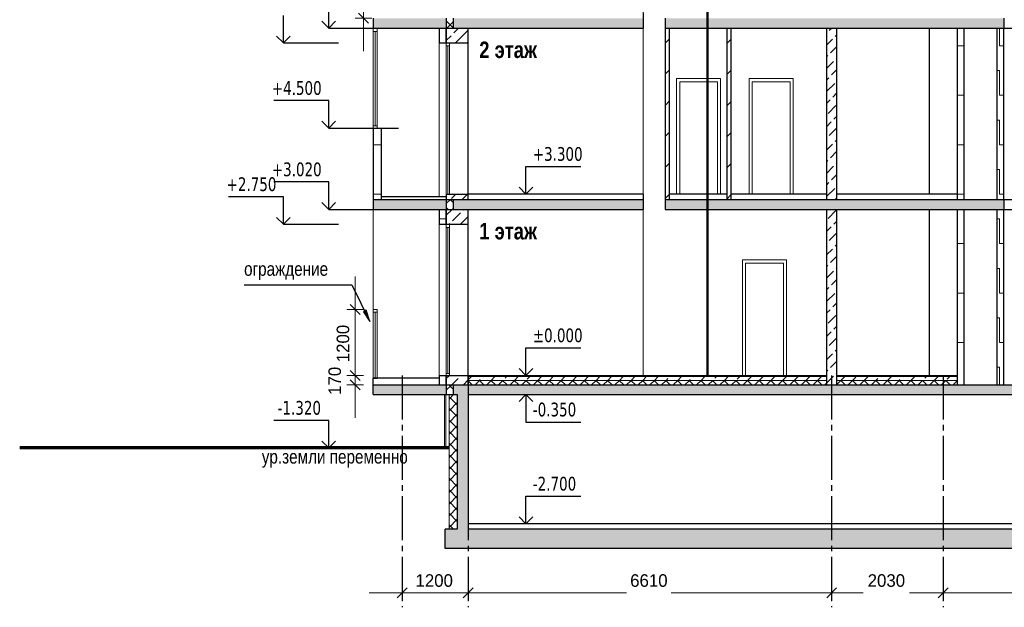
# Model space of a CAD drawing. Header units: millimetres. Extents: x 40580 to 1168286, y -220995 to 81020.
# Tile 112 of 194: x 375202 to 393113, y -71677 to -60984. Entities that reach past the tile are written whole.
import ezdxf

# ---------------------------------------------------------------- set-up
doc = ezdxf.new("R2010")
doc.units = ezdxf.units.MM
doc.linetypes.add('______5', pattern=[1100, 800, -100, 100, -100])
doc.linetypes.add('CENTER', pattern=[2, 1.25, -0.25, 0.25, -0.25])
for name, color, linetype, lineweight in [('Standard', 7, 'Continuous', 25), ('Общий01', 7, 'Continuous', 13), ('ОСИ', 7, 'CENTER', 15), ('Стена', 7, 'Continuous', 50), ('Стена_ кирпичная кладка нес.', 7, 'Continuous', 70), ('Текст_ общее', 7, 'Continuous', 25)]:
    doc.layers.add(name, color=color, linetype=linetype, lineweight=lineweight)
doc.layers.add('Стена_ бетон не несущ.', color=7, linetype='Continuous', lineweight=35, true_color=0xb4b496)
doc.layers.add('Стена_ бетон несущ.', color=7, linetype='Continuous', lineweight=70, true_color=0xb4b496)
doc.styles.add('Century Gothic', font='txt')
doc.styles.add('TAHOMA', font='tahoma.ttf')
doc.dimstyles.new('__________3', dxfattribs={"dimtxt": 229, "dimasz": 300, "dimexe": 0, "dimexo": 0, "dimgap": 114.5, "dimtad": 2, "dimdec": 0, "dimrnd": 1, "dimzin": 12, "dimdsep": 46, "dimtxsty": 'Century Gothic', "dimblk1": 'ALL_ML_STRICH', "dimblk2": 'ALL_ML_STRICH', "dimsah": 1, "dimcen": 0, "dimclrd": 256, "dimclre": 256, "dimclrt": 256, "dimadec": 0, "dimazin": 0, "dimtfac": 1, "dimtdec": 0, "dimtix": 1, "dimtmove": 2, "dimatfit": 3, "dimfxl": 0, "dimtzin": 0, "dimlwd": 0, "dimlwe": 13, "dimarcsym": 0})
doc.dimstyles.new('__________4', dxfattribs={"dimtxt": 229, "dimasz": 300, "dimexe": 0, "dimexo": 0, "dimgap": 114.5, "dimtad": 2, "dimdec": 0, "dimrnd": 1, "dimzin": 12, "dimdsep": 46, "dimtxsty": 'Century Gothic', "dimblk1": 'ALL_ML_STRICH', "dimblk2": 'ALL_ML_STRICH', "dimsah": 1, "dimcen": 0, "dimclrd": 256, "dimclre": 256, "dimclrt": 256, "dimadec": 0, "dimazin": 0, "dimtfac": 1, "dimtdec": 0, "dimtix": 1, "dimtmove": 2, "dimatfit": 3, "dimfxl": 0, "dimtvp": 1.2, "dimtzin": 0, "dimlwd": 0, "dimlwe": 13, "dimarcsym": 0})
pattern_1 = [(45, (131127.58, -67760.15), (-106.06602, 106.06602), []), (135, (131127.58, -67760.15), (-106.06602, -106.06602), [])]
pattern_2 = [(45, (131127.58, -67760.15), (-212.13203, 212.13203), []), (45, (131021.5, -67654.08), (-212.13203, 212.13203), [200, -70])]
pattern_3 = [(45, (131127.6, -67760.15), (-565.6854, 565.6854), []), (45, (130844.7, -67477.3), (-565.6854, 565.6854), [])]
pattern_4 = [(0, (132027.6, -66860.15), (450, 450), [450, -450]), (90, (132027.6, -66860.15), (-450, 450), [450, -450])]
pattern_5 = [(45, (131127.58, -67760.15), (-212.13203, 212.13203), [200, -70]), (45, (131021.5, -67654.08), (-212.13203, 212.13203), [200, -70])]

# ---------------------------------------------------------------- blocks, each defined once
blk = doc.blocks.new('COMPLEX_ELEVATIONDIM_1')
at = {"layer": 'Standard', "color": 7, "linetype": 'Continuous', "lineweight": 25}
for p, q in [((248873, 6353), (248873, 6853)), ((248873, 6353), (248748, 6478)), ((248873, 6353), (248998, 6478)), ((248873, 6353), (248873, 6353)), ((248873, 6353), (248873, 6353)), ((248873, 6353), (249873, 6353)), ((248873, 6353), (248873, 6353)), ((248873, 6353), (248873, 6353)), ((248873, 3553), (247873, 3553)), ((248873, 3053), (248873, 3553)), ((248873, 3053), (248748, 3178)), ((248873, 3053), (248998, 3178)), ((248873, 3053), (248873, 3053)), ((248873, 3053), (248873, 3053)), ((248873, 3053), (249873, 3053)), ((248873, 3053), (248873, 3053)), ((248873, 3053), (248873, 3053))]:
    blk.add_line(p, q, dxfattribs=at)
at = {"layer": 'Standard', "color": 7, "linetype": 'Continuous', "lineweight": 25, "insert": (247839, 3653), "char_height": 250, "width": 104.17, "attachment_point": 7, "style": 'TAHOMA'}
blk.add_mtext('\\W0.83;+2.750', dxfattribs=at)
blk = doc.blocks.new('COMPLEX_ELEVATIONDIM_9')
at = {"layer": 'Standard', "color": 7, "linetype": 'Continuous', "lineweight": 25}
for p, q in [((253284, 3603), (253284, 4103)), ((253284, 4103), (254284, 4103)), ((253284, 3603), (252284, 3603)), ((253284, 3603), (253159, 3728)), ((253284, 3603), (253409, 3728)), ((253284, 3603), (253284, 3603)), ((253284, 3603), (253284, 3603)), ((253284, 3603), (253284, 3603)), ((253284, 3603), (253284, 3603)), ((253284, 303), (253284, 803)), ((253284, 803), (254284, 803)), ((253284, 303), (253159, 428)), ((253284, 303), (253409, 428)), ((253284, 303), (253284, 303)), ((253284, 303), (253284, 303)), ((253284, 303), (253284, 303)), ((253284, 303), (253284, 303)), ((253284, -47), (253159, -172)), ((253284, -47), (253409, -172)), ((253284, -47), (253284, -547)), ((253284, -47), (253284, -47)), ((253284, -47), (253284, -47)), ((253284, -47), (253284, -47)), ((253284, -47), (253284, -47)), ((253284, -547), (254284, -547)), ((253284, -2397), (253284, -1897)), ((253284, -1897), (254284, -1897)), ((253284, -2397), (253159, -2272)), ((253284, -2397), (253409, -2272)), ((253284, -2397), (252284, -2397)), ((253284, -2397), (253284, -2397)), ((253284, -2397), (253284, -2397)), ((253284, -2397), (253284, -2397)), ((253284, -2397), (253284, -2397))]:
    blk.add_line(p, q, dxfattribs=at)
for points in [[(253284, 303), (253371, 303), (253371, 303), (253371, 303), (253371, 303), (253371, 303), (253371, 303), (253371, 303), (253371, 303), (253371, 303), (253371, 303), (253371, 303), (253371, 303), (253371, 303), (253371, 303), (253371, 303), (253371, 303), (253371, 303), (253371, 303), (253371, 303), (253371, 303), (253371, 303), (253371, 303), (253371, 303), (253371, 303), (254284, 303)], [(253284, -47), (253371, -47), (253371, -47), (253371, -47), (253371, -47), (253371, -47), (253371, -47), (253371, -47), (253371, -47), (253371, -47), (253371, -47), (253371, -47), (253371, -47), (253371, -47), (253371, -47), (253371, -47), (253371, -47), (253371, -47), (253371, -47), (253371, -47), (253371, -47), (253371, -47), (253371, -47), (253371, -47), (253371, -47), (254284, -47)]]:
    blk.add_lwpolyline(points, dxfattribs=at)
at = {"layer": 'Standard', "color": 7, "linetype": 'Continuous', "lineweight": 25, "char_height": 250, "width": 104.17, "attachment_point": 7, "style": 'TAHOMA'}
for s, insert in [('\\W0.83;+3.300', (253409, 4203)), ('\\W0.83;%%p0.000', (253409, 903)), ('\\W0.83;-0.350', (253409, -447)), ('\\W0.83;-2.700', (253409, -1797))]:
    blk.add_mtext(s, dxfattribs=dict(at, insert=insert))
blk = doc.blocks.new('ALL_ML_STRICH')
at = {"color": 0, "linetype": 'ByBlock', "lineweight": -2}
for p, q in [((-1, 0), (0.5, 0)), ((-0.3, -0.3), (0.3, 0.3)), ((0, -0.5), (0, 0.5))]:
    blk.add_line(p, q, dxfattribs=at)
blk = doc.blocks.new('*D17071')
at = {"layer": 'Defpoints', "color": 0}
for p in [(381458, -59657), (381458, -59657), (381458, -60957)]:
    blk.add_point(p, dxfattribs=at)
at = {"layer": 'ОСИ', "color": 218, "linetype": 'Continuous', "lineweight": 0}
for p, q in [((381458, -59357), (381458, -59057)), ((381458, -60957), (381458, -59657)), ((381458, -61257), (381458, -61557))]:
    blk.add_line(p, q, dxfattribs=at)
at = {"layer": 'ОСИ', "color": 218, "linetype": 'Continuous', "lineweight": 13}
for p, q in [((381458, -59657), (381458, -59657)), ((381458, -60957), (381458, -60957))]:
    blk.add_line(p, q, dxfattribs=at)
at = {"layer": 'ОСИ', "color": 218, "lineweight": 0, "xscale": 300, "yscale": 300, "zscale": 300}
for p, rotation in [((381458, -59657), 270), ((381458, -60957), 90)]:
    blk.add_blockref('ALL_ML_STRICH', p, dxfattribs=dict(at, rotation=rotation))
at = {"layer": 'ОСИ', "color": 218, "lineweight": 13, "insert": (381238, -60327), "char_height": 229, "attachment_point": 5, "rotation": 90, "style": 'Century Gothic'}
blk.add_mtext('1300', dxfattribs=at)
blk = doc.blocks.new('*D17072')
at = {"layer": 'Defpoints', "color": 0}
for p in [(381304, -67457), (381304, -67457), (381304, -67627)]:
    blk.add_point(p, dxfattribs=at)
at = {"layer": 'ОСИ', "color": 218, "linetype": 'Continuous', "lineweight": 0}
for p, q in [((381304, -67157), (381304, -66857)), ((381304, -67627), (381304, -67457)), ((381304, -67927), (381304, -68227))]:
    blk.add_line(p, q, dxfattribs=at)
at = {"layer": 'ОСИ', "color": 218, "linetype": 'Continuous', "lineweight": 13}
for p, q in [((381304, -67457), (381304, -67457)), ((381304, -67627), (381304, -67627))]:
    blk.add_line(p, q, dxfattribs=at)
at = {"layer": 'ОСИ', "color": 218, "lineweight": 0, "xscale": 300, "yscale": 300, "zscale": 300}
for p, rotation in [((381304, -67457), 270), ((381304, -67627), 90)]:
    blk.add_blockref('ALL_ML_STRICH', p, dxfattribs=dict(at, rotation=rotation))
at = {"layer": 'ОСИ', "color": 218, "lineweight": 13, "insert": (380934, -67556), "char_height": 229, "attachment_point": 5, "rotation": 90, "style": 'Century Gothic'}
blk.add_mtext('170', dxfattribs=at)
blk = doc.blocks.new('*D17073')
at = {"layer": 'Defpoints', "color": 0}
for p in [(381304, -66257), (381304, -66257), (381304, -67457)]:
    blk.add_point(p, dxfattribs=at)
at = {"layer": 'ОСИ', "color": 218, "linetype": 'Continuous', "lineweight": 0}
for p, q in [((381304, -65957), (381304, -65657)), ((381304, -67457), (381304, -66257)), ((381304, -67757), (381304, -68057))]:
    blk.add_line(p, q, dxfattribs=at)
at = {"layer": 'ОСИ', "color": 218, "linetype": 'Continuous', "lineweight": 13}
for p, q in [((381304, -66257), (381304, -66257)), ((381304, -67457), (381304, -67457))]:
    blk.add_line(p, q, dxfattribs=at)
at = {"layer": 'ОСИ', "color": 218, "lineweight": 0, "xscale": 300, "yscale": 300, "zscale": 300}
for p, rotation in [((381304, -66257), 270), ((381304, -67457), 90)]:
    blk.add_blockref('ALL_ML_STRICH', p, dxfattribs=dict(at, rotation=rotation))
at = {"layer": 'ОСИ', "color": 218, "lineweight": 13, "insert": (381084, -66877), "char_height": 229, "attachment_point": 5, "rotation": 90, "style": 'Century Gothic'}
blk.add_mtext('1200', dxfattribs=at)
blk = doc.blocks.new('COMPLEX_ELEVATIONDIM_10')
at = {"layer": 'Standard', "color": 7, "linetype": 'Continuous', "lineweight": 25}
for p, q in [((249697, 6623), (249697, 7123)), ((249697, 6623), (249572, 6748)), ((249697, 6623), (249822, 6748)), ((249697, 6623), (249697, 6623)), ((249697, 6623), (249697, 6623)), ((249697, 6623), (250967, 6623)), ((249697, 6623), (249697, 6623)), ((249697, 6623), (249697, 6623)), ((249697, 5303), (248697, 5303)), ((249697, 4803), (249697, 5303)), ((249697, 4803), (249572, 4928)), ((249697, 4803), (249822, 4928)), ((249697, 4803), (249697, 4803)), ((249697, 4803), (249697, 4803)), ((249697, 4803), (250967, 4803)), ((249697, 4803), (249697, 4803)), ((249697, 4803), (249697, 4803)), ((249697, 3823), (248697, 3823)), ((249697, 3323), (249697, 3823)), ((249697, 3323), (249572, 3448)), ((249697, 3323), (249822, 3448)), ((249697, 3323), (249697, 3323)), ((249697, 3323), (249697, 3323)), ((249697, 3323), (250967, 3323)), ((249697, 3323), (249697, 3323)), ((249697, 3323), (249697, 3323)), ((249697, -517), (248697, -517)), ((249697, -1017), (249697, -517)), ((249697, -1017), (249572, -892)), ((249697, -1017), (249822, -892)), ((249697, -1017), (249697, -1017)), ((249697, -1017), (249697, -1017)), ((249697, -1017), (250967, -1017)), ((249697, -1017), (249697, -1017)), ((249697, -1017), (249697, -1017))]:
    blk.add_line(p, q, dxfattribs=at)
at = {"layer": 'Standard', "color": 7, "linetype": 'Continuous', "lineweight": 25, "char_height": 250, "width": 104.17, "attachment_point": 7, "style": 'TAHOMA'}
for s, insert in [('\\W0.83;+4.500', (248662, 5403)), ('\\W0.83;+3.020', (248662, 3923)), ('\\W0.83;-1.320', (248767, -417))]:
    blk.add_mtext(s, dxfattribs=dict(at, insert=insert))
blk = doc.blocks.new('*D17099')
at = {"layer": 'Defpoints', "color": 0}
for p in [(382162, -71092), (383362, -71092), (383362, -71412)]:
    blk.add_point(p, dxfattribs=at)
at = {"layer": 'ОСИ', "color": 218, "linetype": 'Continuous', "lineweight": 13}
for p, q in [((382162, -71092), (382162, -71412)), ((383362, -71092), (383362, -71412))]:
    blk.add_line(p, q, dxfattribs=at)
at = {"layer": 'ОСИ', "color": 218, "linetype": 'Continuous', "lineweight": 0}
for p, q in [((381862, -71412), (381562, -71412)), ((382162, -71412), (383362, -71412)), ((383662, -71412), (383962, -71412))]:
    blk.add_line(p, q, dxfattribs=at)
at = {"layer": 'ОСИ', "color": 218, "lineweight": 0, "xscale": 300, "yscale": 300, "zscale": 300}
blk.add_blockref('ALL_ML_STRICH', (382162, -71412), dxfattribs=at)
at = {"layer": 'ОСИ', "color": 218, "lineweight": 0, "xscale": 300, "yscale": 300, "zscale": 300, "rotation": 180}
blk.add_blockref('ALL_ML_STRICH', (383362, -71412), dxfattribs=at)
at = {"layer": 'ОСИ', "color": 218, "lineweight": 13, "insert": (382743, -71191), "char_height": 229, "attachment_point": 5, "style": 'Century Gothic'}
blk.add_mtext('1200', dxfattribs=at)
blk = doc.blocks.new('*D17100')
at = {"layer": 'Defpoints', "color": 0}
for p in [(383362, -71092), (389972, -71412), (389972, -71412)]:
    blk.add_point(p, dxfattribs=at)
at = {"layer": 'ОСИ', "color": 218, "linetype": 'Continuous', "lineweight": 13}
for p, q in [((383362, -71092), (383362, -71412)), ((389972, -71412), (389972, -71412))]:
    blk.add_line(p, q, dxfattribs=at)
at = {"layer": 'ОСИ', "color": 218, "linetype": 'Continuous', "lineweight": 0}
for p, q in [((383662, -71412), (386241, -71412)), ((389672, -71412), (387054, -71412))]:
    blk.add_line(p, q, dxfattribs=at)
at = {"layer": 'ОСИ', "color": 218, "lineweight": 0, "xscale": 300, "yscale": 300, "zscale": 300, "rotation": 180}
blk.add_blockref('ALL_ML_STRICH', (383362, -71412), dxfattribs=at)
at = {"layer": 'ОСИ', "color": 218, "lineweight": 0, "xscale": 300, "yscale": 300, "zscale": 300}
blk.add_blockref('ALL_ML_STRICH', (389972, -71412), dxfattribs=at)
at = {"layer": 'ОСИ', "color": 218, "lineweight": 13, "insert": (386648, -71191), "char_height": 229, "attachment_point": 5, "style": 'Century Gothic'}
blk.add_mtext('6610', dxfattribs=at)
blk = doc.blocks.new('*D17101')
at = {"layer": 'Defpoints', "color": 0}
for p in [(389972, -71412), (392002, -71412), (392002, -71412)]:
    blk.add_point(p, dxfattribs=at)
at = {"layer": 'ОСИ', "color": 218, "linetype": 'Continuous', "lineweight": 13}
for p, q in [((389972, -71412), (389972, -71412)), ((392002, -71412), (392002, -71412))]:
    blk.add_line(p, q, dxfattribs=at)
at = {"layer": 'ОСИ', "color": 218, "linetype": 'Continuous', "lineweight": 0}
for p, q in [((390272, -71412), (390544, -71412)), ((391702, -71412), (391391, -71412))]:
    blk.add_line(p, q, dxfattribs=at)
at = {"layer": 'ОСИ', "color": 218, "lineweight": 0, "xscale": 300, "yscale": 300, "zscale": 300, "rotation": 180}
blk.add_blockref('ALL_ML_STRICH', (389972, -71412), dxfattribs=at)
at = {"layer": 'ОСИ', "color": 218, "lineweight": 0, "xscale": 300, "yscale": 300, "zscale": 300}
blk.add_blockref('ALL_ML_STRICH', (392002, -71412), dxfattribs=at)
at = {"layer": 'ОСИ', "color": 218, "lineweight": 13, "insert": (390968, -71191), "char_height": 229, "attachment_point": 5, "style": 'Century Gothic'}
blk.add_mtext('2030', dxfattribs=at)
blk = doc.blocks.new('*D17102')
at = {"layer": 'Defpoints', "color": 0}
for p in [(392002, -71412), (400062, -71412), (400062, -71412)]:
    blk.add_point(p, dxfattribs=at)
at = {"layer": 'ОСИ', "color": 218, "linetype": 'Continuous', "lineweight": 13}
for p, q in [((392002, -71412), (392002, -71412)), ((400062, -71412), (400062, -71412))]:
    blk.add_line(p, q, dxfattribs=at)
at = {"layer": 'ОСИ', "color": 218, "linetype": 'Continuous', "lineweight": 0}
for p, q in [((392302, -71412), (395589, -71412)), ((399762, -71412), (396436, -71412))]:
    blk.add_line(p, q, dxfattribs=at)
at = {"layer": 'ОСИ', "color": 218, "lineweight": 0, "xscale": 300, "yscale": 300, "zscale": 300, "rotation": 180}
blk.add_blockref('ALL_ML_STRICH', (392002, -71412), dxfattribs=at)
at = {"layer": 'ОСИ', "color": 218, "lineweight": 0, "xscale": 300, "yscale": 300, "zscale": 300}
blk.add_blockref('ALL_ML_STRICH', (400062, -71412), dxfattribs=at)
at = {"layer": 'ОСИ', "color": 218, "lineweight": 13, "insert": (396013, -71191), "char_height": 229, "attachment_point": 5, "style": 'Century Gothic'}
blk.add_mtext('8060', dxfattribs=at)

msp = doc.modelspace()

# ---------------------------------------------------------------- hatches: boundary and pattern name
at = {"layer": 'Standard', "linetype": 'Continuous', "lineweight": 13}
h = msp.add_hatch(dxfattribs=at)
h.set_pattern_fill('____', scale=450, style=0, pattern_type=2)
h.set_pattern_definition(pattern_4)
h.paths.add_polyline_path([(392262.5, -61136.9), (392262.5, -64256.9), (392382.5, -64256.9), (392382.5, -61136.9)], flags=0)
h = msp.add_hatch(dxfattribs=at)
h.set_pattern_fill('____', scale=450, style=0, pattern_type=2)
h.set_pattern_definition(pattern_4)
h.paths.add_polyline_path([(392982.5, -61136.9), (392982.5, -64256.9), (393102.5, -64256.9), (393102.5, -61136.9)], flags=0)
h = msp.add_hatch(dxfattribs=at)
h.set_pattern_fill('____', scale=450, style=0, pattern_type=2)
h.set_pattern_definition(pattern_4)
h.paths.add_polyline_path([(381632.5, -64256.9), (381782.5, -64256.9), (381782.5, -62956.9), (381632.5, -62956.9)], flags=0)
h = msp.add_hatch(dxfattribs=at)
h.set_pattern_fill('____', scale=450, style=0, pattern_type=2)
h.set_pattern_definition(pattern_4)
h.paths.add_polyline_path([(382952.5, -64436.9), (382832.5, -64436.9), (382832.5, -64706.9), (382952.5, -64706.9)], flags=0)
h = msp.add_hatch(dxfattribs=at)
h.set_pattern_fill('____', scale=450, style=0, pattern_type=2)
h.set_pattern_definition(pattern_4)
h.paths.add_polyline_path([(392262.5, -64436.9), (392262.5, -67626.9), (392382.5, -67626.9), (392382.5, -64436.9)], flags=0)
h = msp.add_hatch(dxfattribs=at)
h.set_pattern_fill('____', scale=450, style=0, pattern_type=2)
h.set_pattern_definition(pattern_4)
h.paths.add_polyline_path([(392982.5, -64436.9), (392982.5, -67626.9), (393102.5, -67626.9), (393102.5, -64436.9)], flags=0)
at = {"layer": 'Стена_ бетон не несущ.', "linetype": 'Continuous', "lineweight": 13, "true_color": 0xf0b464}
h = msp.add_hatch(dxfattribs=at)
h.set_pattern_fill('__________22', color=31, scale=100, style=0, pattern_type=2)
h.set_pattern_definition(pattern_3)
h.paths.add_polyline_path([(387022.5, -61136.9), (386942.5, -61136.9), (386942.5, -64256.9), (387022.5, -64256.9)], flags=0)
h = msp.add_hatch(dxfattribs=at)
h.set_pattern_fill('__________22', color=31, scale=100, style=0, pattern_type=2)
h.set_pattern_definition(pattern_3)
h.paths.add_polyline_path([(388147.5, -61136.9), (388067.5, -61136.9), (388067.5, -64256.9), (388147.5, -64256.9)], flags=0)
at = {"layer": 'Стена_ бетон не несущ.', "linetype": 'Continuous', "lineweight": 13, "true_color": 0xc8aaf3}
h = msp.add_hatch(dxfattribs=at)
h.set_pattern_fill('__________16', color=191, scale=100, style=0, pattern_type=2)
h.set_pattern_definition(pattern_5)
h.paths.add_polyline_path([(390067.5, -61136.9), (389877.5, -61136.9), (389877.5, -64256.9), (390067.5, -64256.9)], flags=0)
h = msp.add_hatch(dxfattribs=at)
h.set_pattern_fill('__________16', color=191, scale=100, style=0, pattern_type=2)
h.set_pattern_definition(pattern_5)
h.paths.add_polyline_path([(390067.5, -64436.9), (389877.5, -64436.9), (389877.5, -67626.9), (390067.5, -67626.9)], flags=0)
at = {"layer": 'Стена_ бетон несущ.', "linetype": 'Continuous', "lineweight": 25, "true_color": 0xf1f1f1}
for points in [[(381632.5, -61136.9), (382962.5, -61136.9), (382962.5, -60956.9), (381632.5, -60956.9)], [(383092.4, -61136.9), (386542.5, -61136.9), (386542.5, -60956.9), (383092.4, -60956.9)], [(393102.5, -61136.9), (393102.5, -60956.9), (386942.5, -60956.9), (386942.5, -61136.9)], [(381632.5, -64436.9), (382962.5, -64436.9), (382962.5, -64256.9), (381632.5, -64256.9)], [(383092.4, -64436.9), (386542.5, -64436.9), (386542.5, -64256.9), (383092.4, -64256.9)], [(393102.5, -64436.9), (393102.5, -64256.9), (386942.5, -64256.9), (386942.5, -64436.9)], [(382962.5, -67806.9), (382962.5, -67626.9), (381632.5, -67626.9), (381632.5, -67806.9)]]:
    msp.add_hatch(color=7, dxfattribs=at).paths.add_polyline_path(points)
at = {"layer": 'Стена_ бетон несущ.', "linetype": 'Continuous', "lineweight": 13}
h = msp.add_hatch(dxfattribs=at)
h.set_pattern_fill('__________6', scale=100, style=0, pattern_type=2)
h.set_pattern_definition(pattern_1)
h.paths.add_polyline_path([(382962.5, -61136.9), (383092.4, -61136.9), (383092.4, -60956.9), (382962.5, -60956.9)], flags=0)
at = {"layer": 'Стена_ бетон несущ.', "linetype": 'Continuous', "lineweight": 13, "true_color": 0xc8c8a0}
h = msp.add_hatch(dxfattribs=at)
h.set_pattern_fill('__________7', color=9, scale=100, style=0, pattern_type=2)
h.set_pattern_definition(pattern_2)
h.paths.add_polyline_path([(383362.5, -61136.9), (382962.5, -61136.9), (382962.5, -61406.9), (383362.5, -61406.9)], flags=0)
h = msp.add_hatch(dxfattribs=at)
h.set_pattern_fill('__________7', color=9, scale=100, style=0, pattern_type=2)
h.set_pattern_definition(pattern_2)
h.paths.add_polyline_path([(383362.5, -64156.9), (382962.5, -64156.9), (382962.5, -64256.9), (383362.5, -64256.9)], flags=0)
at = {"layer": 'Стена_ бетон несущ.', "linetype": 'Continuous', "lineweight": 13}
h = msp.add_hatch(dxfattribs=at)
h.set_pattern_fill('__________6', scale=100, style=0, pattern_type=2)
h.set_pattern_definition(pattern_1)
h.paths.add_polyline_path([(382962.5, -64436.9), (383092.4, -64436.9), (383092.4, -64256.9), (382962.5, -64256.9)], flags=0)
at = {"layer": 'Стена_ бетон несущ.', "linetype": 'Continuous', "lineweight": 13, "true_color": 0xc8c8a0}
h = msp.add_hatch(dxfattribs=at)
h.set_pattern_fill('__________7', color=9, scale=100, style=0, pattern_type=2)
h.set_pattern_definition(pattern_2)
h.paths.add_polyline_path([(383362.5, -64436.9), (382962.5, -64436.9), (382962.5, -64706.9), (383362.5, -64706.9)], flags=0)
h = msp.add_hatch(dxfattribs=at)
h.set_pattern_fill('__________7', color=9, scale=100, style=0, pattern_type=2)
h.set_pattern_definition(pattern_2)
h.paths.add_polyline_path([(383362.5, -67456.9), (382962.5, -67456.9), (382962.5, -67626.9), (383362.5, -67626.9)], flags=0)
at = {"layer": 'Стена_ бетон несущ.', "linetype": 'Continuous', "lineweight": 13}
h = msp.add_hatch(dxfattribs=at)
h.set_pattern_fill('__________7', scale=100, style=0, pattern_type=2)
h.set_pattern_definition(pattern_2)
h.paths.add_polyline_path([(389877.5, -67476.9), (383362.5, -67476.9), (383362.5, -67546.9), (389877.5, -67546.9)], flags=0)
h = msp.add_hatch(dxfattribs=at)
h.set_pattern_fill('__________7', scale=100, style=0, pattern_type=2)
h.set_pattern_definition(pattern_2)
h.paths.add_polyline_path([(390067.5, -67546.9), (392262.5, -67546.9), (392262.5, -67476.9), (390067.5, -67476.9)], flags=0)
at = {"layer": 'Стена_ бетон несущ.', "linetype": 'Continuous', "lineweight": 25, "true_color": 0xf1f1f1}
h = msp.add_hatch(color=7, dxfattribs=at)
h.paths.add_polyline_path([(402262.5, -70256.9), (402262.5, -67806.9), (404802.5, -67806.9), (404802.5, -67626.9), (383092.4, -67626.9), (383092.4, -67806.9), (383162.5, -67806.9), (383162.5, -70256.9), (382940.8, -70256.9), (382940.8, -70606.9), (402460.3, -70606.9), (402460.3, -70256.9)])
h.paths.add_polyline_path([(393682.5, -67806.9), (402062.5, -67806.9), (402062.5, -70256.9), (393682.5, -70256.9)], flags=16)
h.paths.add_polyline_path([(393502.5, -70256.9), (383362.5, -70256.9), (383362.5, -67806.9), (393502.5, -67806.9)], flags=16)
at = {"layer": 'Стена_ бетон несущ.', "linetype": 'Continuous', "lineweight": 13}
h = msp.add_hatch(dxfattribs=at)
h.set_pattern_fill('__________6', scale=100, style=0, pattern_type=2)
h.set_pattern_definition(pattern_1)
h.paths.add_polyline_path([(382962.5, -67806.9), (383092.4, -67806.9), (383092.4, -67626.9), (382962.5, -67626.9)], flags=0)
h = msp.add_hatch(dxfattribs=at)
h.set_pattern_fill('__________6', scale=100, style=0, pattern_type=2)
h.set_pattern_definition(pattern_1)
h.paths.add_polyline_path([(383362.5, -67546.9), (383362.5, -67626.9), (389877.5, -67626.9), (389877.5, -67546.9)], flags=0)
h = msp.add_hatch(dxfattribs=at)
h.set_pattern_fill('__________6', scale=100, style=0, pattern_type=2)
h.set_pattern_definition(pattern_1)
h.paths.add_polyline_path([(392262.5, -67546.9), (390067.5, -67546.9), (390067.5, -67626.9), (392262.5, -67626.9)], flags=0)
h = msp.add_hatch(dxfattribs=at)
h.set_pattern_fill('__________6', scale=100, style=0, pattern_type=2)
h.set_pattern_definition(pattern_1)
h.paths.add_polyline_path([(383162.5, -70256.9), (383162.5, -67806.9), (383012.5, -67806.9), (383012.5, -70256.9)], flags=0)
at = {"layer": 'Стена_ кирпичная кладка нес.', "linetype": 'Continuous', "lineweight": 25}
msp.add_hatch(color=7, dxfattribs=at).paths.add_polyline_path([(381453.9, -66299), (381574.6, -66473.5), (381507.6, -66272.2)])

# ---------------------------------------------------------------- linework, layer by layer
at = {"layer": 'Standard', "color": 7, "linetype": 'Continuous', "lineweight": 25}
for p, q in [((386942.5, -61136.9), (386942.5, -64256.9)), ((387022.5, -64256.9), (387022.5, -61136.9)), ((388067.5, -61136.9), (388067.5, -64256.9)), ((388147.5, -64256.9), (388147.5, -61136.9)), ((389877.5, -61136.9), (389877.5, -64256.9)), ((390067.5, -64256.9), (390067.5, -61136.9)), ((389877.5, -64436.9), (389877.5, -67626.9)), ((390067.5, -67626.9), (390067.5, -64436.9))]:
    msp.add_line(p, q, dxfattribs=at)
at = {"layer": 'Standard', "color": 7, "linetype": 'Continuous', "lineweight": 13}
for p, q in [((382962.5, -61406.9), (382962.5, -61462.9)), ((383018.5, -61462.9), (383018.5, -61406.9)), ((382962.5, -61462.9), (383018.5, -61462.9)), ((382962.5, -61462.9), (382962.5, -64156.9)), ((382990.5, -64155.9), (382990.5, -61462.9)), ((383018.5, -64156.9), (383018.5, -61462.9)), ((387896.5, -62112.9), (387208.5, -62112.9)), ((387208.5, -62112.9), (387208.5, -64156.9)), ((387896.5, -64156.9), (387896.5, -62112.9)), ((389216.5, -62112.9), (388528.5, -62112.9)), ((388528.5, -62112.9), (388528.5, -64156.9)), ((389216.5, -64156.9), (389216.5, -62112.9)), ((381632.5, -64436.9), (381632.5, -66256.9)), ((382962.5, -64706.9), (382962.5, -64762.9)), ((382962.5, -64762.9), (383018.5, -64762.9)), ((382962.5, -64762.9), (382962.5, -67456.9)), ((382990.5, -67421.2), (382990.5, -64762.9)), ((383018.5, -64762.9), (383018.5, -64706.9)), ((383018.5, -67456.9), (383018.5, -64762.9)), ((389096.5, -65412.9), (388408.5, -65412.9)), ((388408.5, -65412.9), (388408.5, -67456.9)), ((389096.5, -67456.9), (389096.5, -65412.9)), ((382962.5, -67421.2), (383018.5, -67421.2))]:
    msp.add_line(p, q, dxfattribs=at)
at = {"layer": 'Общий01', "color": 96, "linetype": 'Continuous', "lineweight": 18}
msp.add_line((386542.5, -67456.9), (386542.5, -28136.9), dxfattribs=at)
at = {"layer": 'Общий01', "color": 7, "linetype": 'Continuous', "lineweight": 50}
msp.add_line((387714.1, -51988.9), (387714.1, -67456.9), dxfattribs=at)
at = {"layer": 'Общий01', "color": 7, "linetype": 'Continuous', "lineweight": 25}
for p, q in [((386542.5, -60856.9), (386542.5, -61136.9)), ((381632.5, -60956.9), (381632.5, -61136.9)), ((386942.5, -60956.9), (386942.5, -61136.9)), ((393102.5, -60956.9), (393102.5, -61136.9)), ((381632.5, -61136.9), (386542.5, -61136.9)), ((386942.5, -61136.9), (393502.5, -61136.9)), ((381632.5, -64256.9), (381632.5, -64436.9)), ((381632.5, -64256.9), (386542.5, -64256.9)), ((382962.5, -64206.9), (381782.5, -64206.9)), ((386542.5, -64156.9), (383362.5, -64156.9)), ((386542.5, -64156.9), (386542.5, -64436.9)), ((386942.5, -64256.9), (386942.5, -64436.9)), ((386942.5, -64256.9), (393502.5, -64256.9)), ((388067.5, -64156.9), (387022.5, -64156.9)), ((389877.5, -64156.9), (388147.5, -64156.9)), ((392262.5, -64156.9), (390067.5, -64156.9)), ((393102.5, -64256.9), (393102.5, -64436.9)), ((381632.5, -64436.9), (386542.5, -64436.9)), ((386942.5, -64436.9), (393502.5, -64436.9)), ((381632.5, -67806.9), (381632.5, -67506.9)), ((382832.5, -67506.9), (381632.5, -67506.9)), ((381632.5, -67626.9), (390067.5, -67626.9)), ((390057.5, -67626.9), (393502.5, -67626.9)), ((381632.5, -67806.9), (383162.5, -67806.9)), ((383362.5, -67806.9), (390067.5, -67806.9)), ((390067.5, -67806.9), (393502.5, -67806.9))]:
    msp.add_line(p, q, dxfattribs=at)
at = {"layer": 'Общий01', "color": 171, "linetype": 'Continuous', "lineweight": 13, "true_color": 0x8c8cff}
for p, q in [((381632.5, -62956.9), (381632.5, -61136.9)), ((381702.5, -61197.9), (381632.5, -61197.9)), ((381667.5, -61197.9), (381667.5, -62915.3)), ((381702.5, -62956.9), (381702.5, -61136.9)), ((381702.5, -62915.3), (381632.5, -62915.3)), ((381702.5, -66256.9), (381632.5, -66256.9)), ((381632.5, -67506.9), (381632.5, -66256.9)), ((381702.5, -67506.9), (381702.5, -66256.9)), ((381702.5, -66306.9), (381632.5, -66306.9)), ((381667.5, -66306.9), (381667.5, -67506.9)), ((381702.5, -67515.3), (381632.5, -67515.3))]:
    msp.add_line(p, q, dxfattribs=at)
at = {"layer": 'Общий01', "color": 7, "linetype": 'Continuous', "lineweight": 13}
for p, q in [((389877.5, -67456.9), (383362.5, -67456.9)), ((392262.5, -67456.9), (390067.5, -67456.9))]:
    msp.add_line(p, q, dxfattribs=at)
for points in [[(390067.5, -67626.9), (390067.5, -67626.9)], [(390067.5, -67806.9), (390067.5, -67806.9)]]:
    msp.add_lwpolyline(points, close=True, dxfattribs=at)
at = {"layer": 'ОСИ', "color": 16, "linetype": '______5', "lineweight": 25}
for p, q in [((382162.5, -67456.9), (382162.5, -71676.7)), ((383362.5, -67456.9), (383362.5, -71676.7)), ((389972.5, -67456.9), (389972.5, -71676.7)), ((392002.5, -67456.9), (392002.5, -71676.7))]:
    msp.add_line(p, q, dxfattribs=at)
at = {"layer": 'Стена', "color": 34, "linetype": 'Continuous', "lineweight": 25}
for p, q in [((382832.5, -61136.9), (382832.5, -61406.9)), ((382952.5, -61136.9), (382952.5, -61406.9)), ((382832.5, -61406.9), (382962.5, -61406.9)), ((381632.5, -62956.9), (381782.5, -62956.9)), ((381632.5, -62956.9), (381632.5, -64256.9)), ((381782.5, -64256.9), (381782.5, -62956.9)), ((382832.5, -64436.9), (382832.5, -64706.9)), ((382952.5, -64436.9), (382952.5, -64706.9)), ((382832.5, -64706.9), (382962.5, -64706.9)), ((382832.5, -67456.9), (382962.5, -67456.9)), ((382832.5, -67456.9), (382832.5, -67626.9)), ((382952.5, -67456.9), (382952.5, -67626.9))]:
    msp.add_line(p, q, dxfattribs=at)
at = {"layer": 'Стена', "color": 34, "linetype": 'Continuous', "lineweight": 13}
for p, q in [((382832.5, -61406.9), (382832.5, -64206.9)), ((382832.5, -64706.9), (382832.5, -67456.9))]:
    msp.add_line(p, q, dxfattribs=at)
at = {"layer": 'Стена', "color": 7, "linetype": 'Continuous', "lineweight": 13}
for p, q in [((389877.5, -67476.9), (383362.5, -67476.9)), ((392262.5, -67476.9), (390067.5, -67476.9)), ((389877.5, -67546.9), (383362.5, -67546.9)), ((392262.5, -67546.9), (390067.5, -67546.9)), ((382932.5, -68776.9), (382932.5, -67806.9)), ((382952.5, -68776.9), (382952.5, -67806.9))]:
    msp.add_line(p, q, dxfattribs=at)
at = {"layer": 'Стена', "color": 7, "linetype": 'Continuous', "lineweight": 25}
for p, q in [((383162.5, -67806.9), (383162.5, -70256.9)), ((383362.5, -67806.9), (383362.5, -70256.9)), ((393502.5, -70156.9), (383362.5, -70156.9)), ((382940.8, -70606.9), (382940.8, -70256.9)), ((383162.5, -70256.9), (382940.8, -70256.9)), ((393502.5, -70256.9), (383362.5, -70256.9)), ((402460.3, -70606.9), (382940.8, -70606.9))]:
    msp.add_line(p, q, dxfattribs=at)
at = {"layer": 'Стена', "color": 7, "linetype": 'Continuous', "lineweight": 70}
msp.add_line((383012.5, -68776.9), (375202.5, -68776.9), dxfattribs=at)
at = {"layer": 'Стена_ бетон не несущ.', "color": 45, "linetype": 'Continuous', "lineweight": 25, "true_color": 0xaa8232}
for p, q in [((391752.5, -64156.9), (391752.5, -61136.9)), ((392262.5, -64256.9), (392262.5, -61136.9)), ((392262.5, -64256.9), (392262.5, -61136.9)), ((392382.5, -64256.9), (392382.5, -61136.9)), ((392982.5, -64256.9), (392982.5, -61136.9)), ((392982.5, -64256.9), (392982.5, -61136.9)), ((393102.5, -64256.9), (393102.5, -61136.9)), ((391752.5, -67456.9), (391752.5, -64436.9)), ((392262.5, -67626.9), (392262.5, -64436.9)), ((392262.5, -67626.9), (392262.5, -64436.9)), ((392382.5, -67626.9), (392382.5, -64436.9)), ((392982.5, -67626.9), (392982.5, -64436.9)), ((392982.5, -67626.9), (392982.5, -64436.9)), ((393102.5, -67626.9), (393102.5, -64436.9))]:
    msp.add_line(p, q, dxfattribs=at)
at = {"layer": 'Стена_ бетон не несущ.', "color": 7, "linetype": 'Continuous', "lineweight": 13}
for p, q in [((387952.5, -62056.9), (387152.5, -62056.9)), ((387152.5, -62056.9), (387152.5, -64156.9)), ((387952.5, -64156.9), (387952.5, -62056.9)), ((389272.5, -62056.9), (388472.5, -62056.9)), ((388472.5, -62056.9), (388472.5, -64156.9)), ((389272.5, -64156.9), (389272.5, -62056.9)), ((389152.5, -65356.9), (388352.5, -65356.9)), ((388352.5, -65356.9), (388352.5, -67456.9)), ((389152.5, -67456.9), (389152.5, -65356.9))]:
    msp.add_line(p, q, dxfattribs=at)
at = {"layer": 'Стена_ бетон несущ.', "color": 7, "linetype": 'Continuous', "lineweight": 25}
for p, q in [((382962.5, -60956.9), (382962.5, -61136.9)), ((383092.4, -61136.9), (383092.4, -60956.9)), ((382962.5, -64256.9), (382962.5, -64436.9)), ((383092.4, -64436.9), (383092.4, -64256.9)), ((382962.5, -67626.9), (382962.5, -67806.9)), ((383092.4, -67806.9), (383092.4, -67626.9))]:
    msp.add_line(p, q, dxfattribs=at)
at = {"layer": 'Стена_ бетон несущ.', "color": 9, "linetype": 'Continuous', "lineweight": 25, "true_color": 0xc8c8a0}
for p, q in [((382962.5, -61136.9), (382962.5, -61406.9)), ((383362.5, -61406.9), (383362.5, -61136.9)), ((382962.5, -61406.9), (383362.5, -61406.9)), ((383362.5, -64156.9), (383362.5, -61406.9)), ((382962.5, -64156.9), (383362.5, -64156.9)), ((382962.5, -64156.9), (382962.5, -64256.9)), ((383362.5, -64256.9), (383362.5, -64156.9)), ((382962.5, -64436.9), (382962.5, -64706.9)), ((383362.5, -64706.9), (383362.5, -64436.9)), ((382962.5, -64706.9), (383362.5, -64706.9)), ((383362.5, -67456.9), (383362.5, -64706.9)), ((382962.5, -67456.9), (383362.5, -67456.9)), ((382962.5, -67456.9), (382962.5, -67626.9)), ((382962.5, -67456.9), (383362.5, -67456.9)), ((383362.5, -67626.9), (383362.5, -67456.9))]:
    msp.add_line(p, q, dxfattribs=at)
at = {"layer": 'Стена_ бетон несущ.', "color": 7, "linetype": 'Continuous', "lineweight": 13}
for q in [(383012.5, -67806.9), (383162.5, -70256.9)]:
    msp.add_line((383012.5, -70256.9), q, dxfattribs=at)
at = {"layer": 'Стена_ бетон несущ.', "color": 9, "linetype": 'Continuous', "lineweight": 25, "true_color": 0xc8c8a0}
for points in [[(382962.5, -67456.9), (382962.5, -67456.9)], [(383362.5, -67456.9), (383362.5, -67456.9)]]:
    msp.add_lwpolyline(points, close=True, dxfattribs=at)
at = {"layer": 'Стена_ кирпичная кладка нес.', "color": 7, "linetype": 'Continuous', "lineweight": 25}
for p, q in [((381507.6, -66272.2), (381453.9, -66299)), ((381453.9, -66299), (381574.6, -66473.5)), ((381480.8, -66285.6), (381474.1, -66272.2)), ((381574.6, -66473.5), (381507.6, -66272.2)), ((381574.6, -66473.5), (381574.6, -66473.5)), ((381574.6, -66473.5), (381574.6, -66473.5)), ((381574.6, -66473.5), (381574.6, -66473.5))]:
    msp.add_line(p, q, dxfattribs=at)
msp.add_lwpolyline([(379284.1, -65811.9), (381244.1, -65811.9), (381574.6, -66473.5)], dxfattribs=at)

# ---------------------------------------------------------------- block references
at = {"layer": 'Standard', "color": 7, "linetype": 'Continuous', "lineweight": 25}
for name in ['COMPLEX_ELEVATIONDIM_10', 'COMPLEX_ELEVATIONDIM_1', 'COMPLEX_ELEVATIONDIM_9']:
    msp.add_blockref(name, (131127.6, -67760.1), dxfattribs=at)

# ---------------------------------------------------------------- texts
at = {"layer": 'Стена_ кирпичная кладка нес.', "color": 7, "linetype": 'Continuous', "lineweight": 25, "char_height": 250, "attachment_point": 7, "style": 'Century Gothic'}
for s, insert, width in [('\\W0.83;ограждение', (379284.1, -65720.2), 1920.139), ('\\W0.83;ур.земли\\~переменно', (379606.4, -69136.8), 3243.056)]:
    msp.add_mtext(s, dxfattribs=dict(at, insert=insert, width=width))
at = {"layer": 'Текст_ общее', "color": 7, "linetype": 'Continuous', "lineweight": 13, "char_height": 300, "width": 1329.167, "attachment_point": 7, "style": 'Century Gothic'}
for s, insert in [('{\\fCentury Gothic|i0|b1;\\H300.000000;\\W0.833333;\\C7;2 этаж}\\P', (383562.1, -61686.9)), ('{\\fCentury Gothic|i0|b1;\\H300.000000;\\W0.833333;\\C7;1 этаж}\\P', (383562.1, -64986.9))]:
    msp.add_mtext(s, dxfattribs=dict(at, insert=insert))

# ---------------------------------------------------------------- dimensions: what is measured, and where the dimension line sits
at = {"layer": 'ОСИ', "color": 218, "linetype": 'Continuous', "lineweight": 13, "true_color": 0x500050}
for base, p1, p2, dimstyle, picture, middle in [((381457.8, -59656.9), (381457.8, -60956.9), (381457.8, -59656.9), '__________3', '*D17071', (381237.5, -60326.6)), ((381304.5, -66256.9), (381304.5, -67456.9), (381304.5, -66256.9), '__________3', '*D17073', (381084.2, -66876.6)), ((381304.5, -67456.9), (381304.5, -67626.9), (381304.5, -67456.9), '__________4', '*D17072', (380934.2, -67555.8))]:
    dim = msp.add_linear_dim(base=base, p1=p1, p2=p2, angle=90, dimstyle=dimstyle, override={"dimpost": '<>', "dimclrd": 218, "dimclre": 218, "dimclrt": 218, "dimlwd": 0, "dimlwe": 13}, dxfattribs=at)
    dim.commit()
    dim.dimension.update_dxf_attribs({"geometry": picture, "text_midpoint": middle, "dimtype": 160})
for base, p1, p2, picture, middle in [((383362.5, -71411.7), (382162.5, -71091.7), (383362.5, -71091.7), '*D17099', (382742.7, -71191.5)), ((389972.5, -71411.7), (383362.5, -71091.7), (389972.5, -71411.7), '*D17100', (386647.7, -71191.5)), ((392002.5, -71411.7), (389972.5, -71411.7), (392002.5, -71411.7), '*D17101', (390967.7, -71191.5)), ((400062.5, -71411.7), (392002.5, -71411.7), (400062.5, -71411.7), '*D17102', (396012.7, -71191.5))]:
    dim = msp.add_linear_dim(base=base, p1=p1, p2=p2, dimstyle='__________3', override={"dimpost": '<>', "dimclrd": 218, "dimclre": 218, "dimclrt": 218, "dimlwd": 0, "dimlwe": 13}, dxfattribs=at)
    dim.commit()
    dim.dimension.update_dxf_attribs({"geometry": picture, "text_midpoint": middle, "dimtype": 160})

doc.saveas('drawing.dxf')
